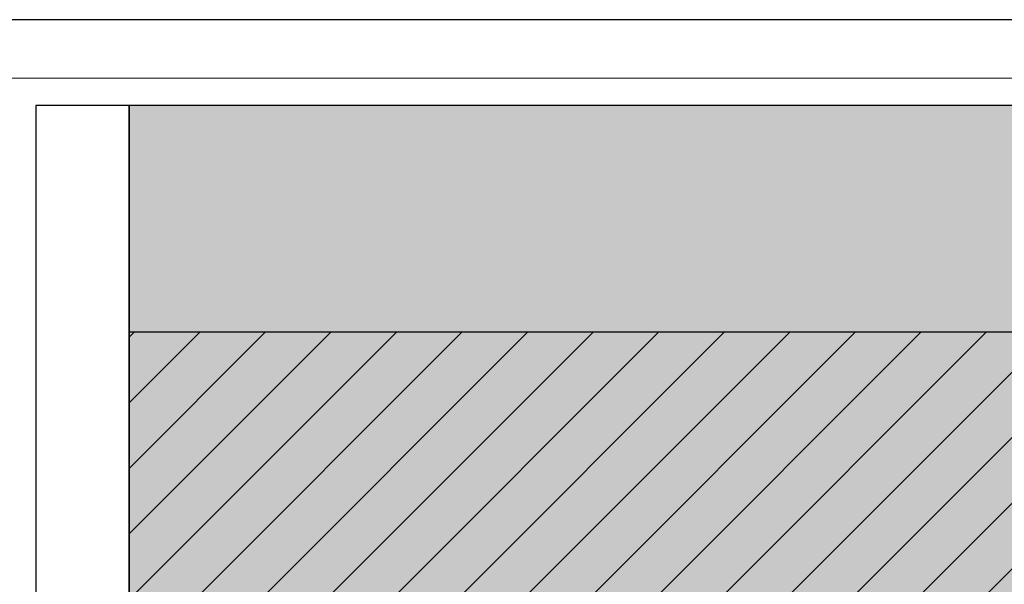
# Model space of a CAD drawing. Header units: millimetres. Extents: x 0 to 39025, y -31299 to 8400.
# Tile 68 of 209: x 14935 to 16621, y -23865 to -22899. Entities that reach past the tile are written whole.
import ezdxf

# ---------------------------------------------------------------- set-up
doc = ezdxf.new("R2010")
doc.units = ezdxf.units.MM
for name, color, linetype in [('FORMAT', 7, 'Continuous'), ('ODMIKI funkcionalni', 253, 'Continuous'), ('ODMIKI varnostni', 252, 'Continuous'), ('SREDNJICE_IN_TOCKE', 252, 'Continuous')]:
    doc.layers.add(name, color=color, linetype=linetype)

msp = doc.modelspace()

# ---------------------------------------------------------------- hatches: boundary and pattern name
at = {"layer": 'ODMIKI funkcionalni'}
h = msp.add_hatch(dxfattribs=at)
h.set_pattern_fill('ANSI31', color=256, scale=25)
h.set_pattern_definition([(45, (-1299.93, -33915.06), (-56.1266, 56.1266), [])])
h.paths.add_polyline_path([(15422, -24832.1), (15422, -23933.8), (16572, -23933.8), (16572, -24832.1), (17172, -24832.1), (17172, -23433.8), (15122, -23433.8), (15122, -24832.1)])
at = {"layer": 'SREDNJICE_IN_TOCKE'}
h = msp.add_hatch(color=256, dxfattribs=at)
h.dxf.hatch_style = 1
h.paths.add_polyline_path([(17875.2, -23045.8), (15122, -23045.8), (15122, -23933.8), (15422, -23933.8), (16572, -23933.8), (17572, -24832.1), (17875.2, -24832.1)])

# ---------------------------------------------------------------- linework, layer by layer
at = {"layer": 'FORMAT', "color": 7, "linetype": 'Continuous', "lineweight": 18, "ltscale": 27}
for p, q in [((0, -22898.9), (18568, -22898.9)), ((500, -22998.9), (18468, -22998.9))]:
    msp.add_line(p, q, dxfattribs=at)
at = {"layer": 'ODMIKI funkcionalni'}
msp.add_lwpolyline([(15422, -24832.1), (15422, -23933.8), (16572, -23933.8), (16572, -24832.1), (17172, -24832.1), (17172, -23433.8), (15122, -23433.8), (15122, -24832.1)], close=True, dxfattribs=at)
at = {"layer": 'ODMIKI varnostni'}
msp.add_line((18568, -22898.9), (14061.8, -22898.9), dxfattribs=at)
at = {"layer": 'SREDNJICE_IN_TOCKE'}
for points in [[(15122, -24832.1), (15122, -23045.8), (14962.4, -23045.8), (14962.4, -24832.1)], [(15122, -24832.1), (17875.2, -24832.1), (17875.2, -23045.8), (15122, -23045.8)]]:
    msp.add_lwpolyline(points, close=True, dxfattribs=at)

doc.saveas('drawing.dxf')
